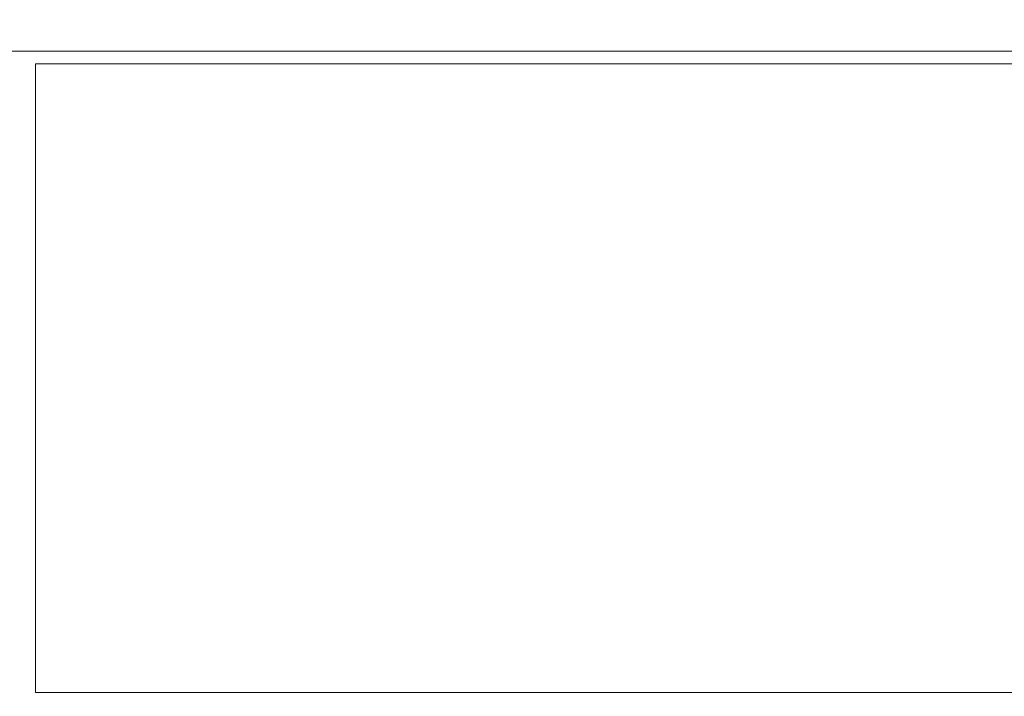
# Model space of a CAD drawing. Header units: millimetres. Extents: x -750 to 57307, y -2234 to 18901.
# Tile 79 of 102: x 20394 to 20788, y 15020 to 15291. Entities that reach past the tile are written whole.
import ezdxf

# ---------------------------------------------------------------- set-up
doc = ezdxf.new("R2010")
doc.units = ezdxf.units.MM
doc.header["$MEASUREMENT"] = 0
doc.linetypes.add('DASHED', pattern=[19.05, 12.7, -6.35])
doc.linetypes.add('HIDDEN', pattern=[0.375, 0.25, -0.125])
for name, color, linetype, lineweight, true_color in [('FLOOR RAISE', 4, 'DASHED', 0, 0x00ffff), ('GREY SCALE', 9, 'Continuous', 0, 0x808080), ('GREYSCALE', 9, 'Continuous', 0, 0x808080)]:
    doc.layers.add(name, color=color, linetype=linetype, lineweight=lineweight, true_color=true_color)

# ---------------------------------------------------------------- blocks, each defined once
blk = doc.blocks.new('FLOOR PLAN')
at = {"layer": 'GREYSCALE', "ltscale": 125}
blk.add_line((21172.83, 15278.36), (20176.39, 15278.36), dxfattribs=at)
at = {"layer": 'GREYSCALE'}
for p, q in [((21163.78, 15273.25), (20399.93, 15273.25)), ((20399.93, 15273.25), (20399.93, 15021.18)), ((21163.78, 15021.18), (20399.93, 15021.18))]:
    blk.add_line(p, q, dxfattribs=at)

msp = doc.modelspace()

# ---------------------------------------------------------------- linework, layer by layer
at = {"layer": 'FLOOR RAISE', "linetype": 'HIDDEN', "ltscale": 500, "const_width": 20}
msp.add_lwpolyline([(13748.49, 12178.11, -0.331806), (21061.98, 18073.25, 1.216889)], format="xyb", dxfattribs=at)

# ---------------------------------------------------------------- block references
at = {"layer": 'GREY SCALE', "ltscale": 5}
msp.add_blockref('FLOOR PLAN', (0, 0), dxfattribs=at)

doc.saveas('drawing.dxf')
